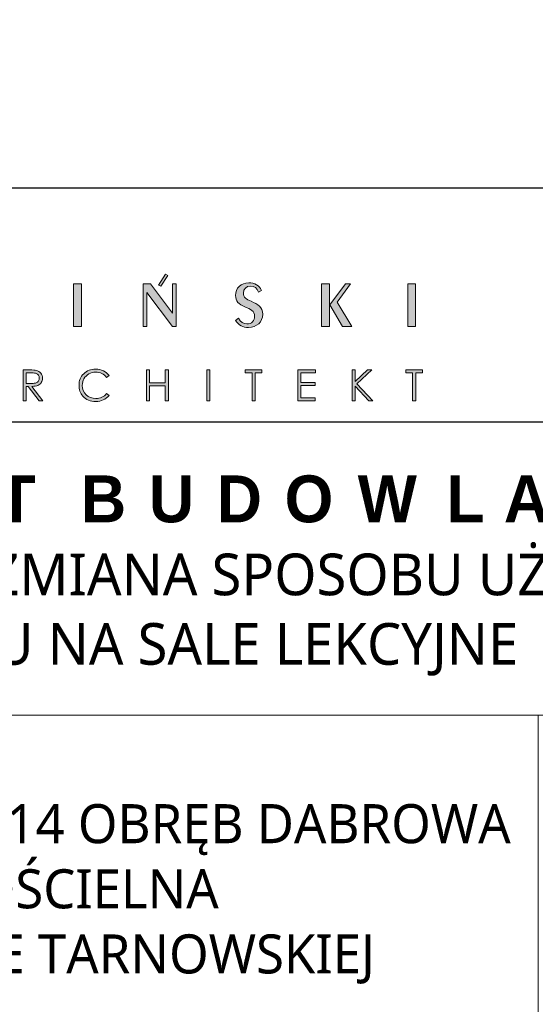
# Model space of a CAD drawing. Header units: millimetres. Extents: x -221 to 149158, y -114258 to 0.
# Tile 214 of 219: x 116994 to 117390, y -55390 to -54634. Entities that reach past the tile are written whole.
import ezdxf

# ---------------------------------------------------------------- set-up
doc = ezdxf.new("R2010")
doc.units = ezdxf.units.MM
doc.layers.get('0').update_dxf_attribs({"lineweight": 0})
doc.layers.add('A-przekrycieram.ART', color=7, linetype='Continuous', lineweight=0, true_color=0xffffff)
doc.layers.add('opis..KF', color=250, linetype='Continuous', lineweight=15)
doc.styles.add('ARCH', font='segoeuil.ttf')

# ---------------------------------------------------------------- blocks, each defined once
blk = doc.blocks.new('*U1674')
at = {"layer": 'A-przekrycieram.ART'}
h = blk.add_hatch(color=256, dxfattribs=at)
h.dxf.hatch_style = 1
h.paths.add_polyline_path([(0, 4200), (5940, 4200), (5940, 0), (0, 0)])
h.paths.add_polyline_path([(200, 4100), (5840, 4100), (5840, 100), (200, 100)], flags=16)
blk = doc.blocks.new('A$C3E4B4AA6')
at = {"layer": 'opis..KF', "lineweight": 0}
h = blk.add_hatch(color=256, dxfattribs=at)
h.dxf.hatch_style = 1
edge = h.paths.add_edge_path()
edge.add_spline(control_points=[(450.52, 40.88), (450.52, 40.88), (450.52, 59.11), (450.52, 59.11), (450.52, 59.11), (450.52, 59.11), (448.89, 59.11), (448.89, 59.11), (448.89, 59.11), (448.89, 59.11), (448.89, 46.51), (448.89, 46.51), (448.89, 46.51), (448.89, 46.51), (439.46, 59.11), (439.46, 59.11), (439.46, 59.11), (439.46, 59.11), (436.36, 59.11), (436.36, 59.11), (436.36, 59.11), (436.36, 59.11), (436.36, 40.88), (436.36, 40.88), (436.36, 40.88), (436.36, 40.88), (437.97, 40.88), (437.97, 40.88), (437.97, 40.88), (437.97, 40.88), (437.97, 55.4), (437.97, 55.4), (437.97, 55.4), (437.97, 55.4), (448.89, 40.88), (448.89, 40.88), (448.89, 40.88), (448.89, 40.88), (450.52, 40.88), (450.52, 40.88)], knot_values=[0, 0, 0, 0, 0.090909, 0.090909, 0.090909, 0.091009, 0.181818, 0.181818, 0.181818, 0.181918, 0.272727, 0.272727, 0.272727, 0.272827, 0.363636, 0.363636, 0.363636, 0.363736, 0.454545, 0.454545, 0.454545, 0.454645, 0.545455, 0.545455, 0.545455, 0.545555, 0.636364, 0.636364, 0.636364, 0.636464, 0.727273, 0.727273, 0.727273, 0.727373, 0.818182, 0.818182, 0.818182, 0.818282, 1, 1, 1, 1], degree=3, periodic=0)
edge = h.paths.add_edge_path()
edge.add_spline(control_points=[(443.87, 58.02), (443.87, 58.02), (446.85, 62.62), (446.85, 62.62), (446.85, 62.62), (446.85, 62.62), (445.89, 63.1), (445.89, 63.1), (445.89, 63.1), (445.89, 63.1), (442.91, 58.5), (442.91, 58.5), (442.91, 58.5), (442.91, 58.5), (443.87, 58.02), (443.87, 58.02)], knot_values=[0, 0, 0, 0, 0.2, 0.2, 0.2, 0.2001, 0.4, 0.4, 0.4, 0.4001, 0.6, 0.6, 0.6, 0.6001, 1, 1, 1, 1], degree=3, periodic=0)
h = blk.add_hatch(color=256, dxfattribs=at)
h.dxf.hatch_style = 1
edge = h.paths.add_edge_path()
edge.add_spline(control_points=[(410.03, 40.88), (410.03, 40.88), (410.03, 59.11), (410.03, 59.11), (410.03, 59.11), (410.03, 59.11), (406.69, 59.11), (406.69, 59.11), (406.69, 59.11), (406.69, 59.11), (406.69, 40.88), (406.69, 40.88), (406.69, 40.88), (406.69, 40.88), (410.03, 40.88), (410.03, 40.88)], knot_values=[0, 0, 0, 0, 0.2, 0.2, 0.2, 0.2001, 0.4, 0.4, 0.4, 0.4001, 0.6, 0.6, 0.6, 0.6001, 1, 1, 1, 1], degree=3, periodic=0)
h = blk.add_hatch(color=256, dxfattribs=at)
h.dxf.hatch_style = 1
edge = h.paths.add_edge_path()
edge.add_spline(control_points=[(487.4, 46.07), (487.4, 49.21), (485.45, 50.31), (482.45, 51.6), (482.45, 51.6), (480.41, 52.48), (479.16, 53.28), (479.16, 55.04), (479.16, 55.04), (479.16, 56.87), (480.41, 58.11), (482.16, 58.11), (482.16, 58.11), (483.79, 58.11), (485.04, 57.18), (485.67, 55.45), (485.67, 55.45), (485.67, 55.45), (486.86, 56.26), (486.86, 56.26), (486.86, 56.26), (485.94, 58.33), (483.99, 59.5), (481.48, 59.5), (481.48, 59.5), (478.07, 59.5), (475.8, 57.18), (475.8, 54.09), (475.8, 54.09), (475.8, 51.63), (477.12, 50.31), (479.82, 49.19), (479.82, 49.19), (482.28, 48.19), (483.96, 47.53), (483.96, 45.22), (483.96, 45.22), (483.96, 43.32), (482.65, 41.91), (480.68, 41.91), (480.68, 41.91), (479.29, 41.91), (477.95, 42.76), (477.12, 44.34), (477.12, 44.34), (477.12, 44.34), (475.78, 43.39), (475.78, 43.39), (475.78, 43.39), (477.12, 41.35), (478.9, 40.44), (481.38, 40.44), (481.38, 40.44), (484.84, 40.44), (487.4, 42.78), (487.4, 46.07)], knot_values=[0, 0, 0, 0, 0.066667, 0.066667, 0.066667, 0.066767, 0.133333, 0.133333, 0.133333, 0.133433, 0.2, 0.2, 0.2, 0.2001, 0.266667, 0.266667, 0.266667, 0.266767, 0.333333, 0.333333, 0.333333, 0.333433, 0.4, 0.4, 0.4, 0.4001, 0.466667, 0.466667, 0.466667, 0.466767, 0.533333, 0.533333, 0.533333, 0.533433, 0.6, 0.6, 0.6, 0.6001, 0.666667, 0.666667, 0.666667, 0.666767, 0.733333, 0.733333, 0.733333, 0.733433, 0.8, 0.8, 0.8, 0.8001, 0.866667, 0.866667, 0.866667, 0.866767, 1, 1, 1, 1], degree=3, periodic=0)
h = blk.add_hatch(color=256, dxfattribs=at)
h.dxf.hatch_style = 1
edge = h.paths.add_edge_path()
edge.add_spline(control_points=[(525.43, 40.88), (525.43, 40.88), (519.17, 51.29), (519.17, 51.29), (519.17, 51.29), (519.17, 51.29), (524.87, 59.11), (524.87, 59.11), (524.87, 59.11), (524.87, 59.11), (522.77, 59.11), (522.77, 59.11), (522.77, 59.11), (522.77, 59.11), (516.05, 50.02), (516.05, 50.02), (516.05, 50.02), (516.05, 50.02), (521.43, 40.88), (521.43, 40.88), (521.43, 40.88), (521.43, 40.88), (525.43, 40.88), (525.43, 40.88)], knot_values=[0, 0, 0, 0, 0.142857, 0.142857, 0.142857, 0.142957, 0.285714, 0.285714, 0.285714, 0.285814, 0.428571, 0.428571, 0.428571, 0.428671, 0.571429, 0.571429, 0.571429, 0.571529, 0.714286, 0.714286, 0.714286, 0.714386, 1, 1, 1, 1], degree=3, periodic=0)
edge = h.paths.add_edge_path()
edge.add_spline(control_points=[(515.85, 40.88), (515.85, 40.88), (515.85, 59.11), (515.85, 59.11), (515.85, 59.11), (515.85, 59.11), (512.47, 59.11), (512.47, 59.11), (512.47, 59.11), (512.47, 59.11), (512.47, 40.88), (512.47, 40.88), (512.47, 40.88), (512.47, 40.88), (515.85, 40.88), (515.85, 40.88)], knot_values=[0, 0, 0, 0, 0.2, 0.2, 0.2, 0.2001, 0.4, 0.4, 0.4, 0.4001, 0.6, 0.6, 0.6, 0.6001, 1, 1, 1, 1], degree=3, periodic=0)
h = blk.add_hatch(color=256, dxfattribs=at)
h.dxf.hatch_style = 1
edge = h.paths.add_edge_path()
edge.add_spline(control_points=[(552.64, 40.88), (552.64, 40.88), (552.64, 59.11), (552.64, 59.11), (552.64, 59.11), (552.64, 59.11), (549.3, 59.11), (549.3, 59.11), (549.3, 59.11), (549.3, 59.11), (549.3, 40.88), (549.3, 40.88), (549.3, 40.88), (549.3, 40.88), (552.64, 40.88), (552.64, 40.88)], knot_values=[0, 0, 0, 0, 0.2, 0.2, 0.2, 0.2001, 0.4, 0.4, 0.4, 0.4001, 0.6, 0.6, 0.6, 0.6001, 1, 1, 1, 1], degree=3, periodic=0)
h = blk.add_hatch(color=256, dxfattribs=at)
h.dxf.hatch_style = 1
edge = h.paths.add_edge_path()
edge.add_spline(control_points=[(385.19, 22.31), (385.19, 22.31), (387.81, 22.31), (387.81, 22.31), (387.81, 22.31), (389.27, 22.31), (390.26, 22.25), (390.78, 22.13), (390.78, 22.13), (391.56, 21.96), (392.19, 21.57), (392.68, 20.99), (392.68, 20.99), (393.17, 20.4), (393.42, 19.68), (393.42, 18.82), (393.42, 18.82), (393.42, 18.11), (393.25, 17.48), (392.91, 16.94), (392.91, 16.94), (392.58, 16.4), (392.09, 15.99), (391.47, 15.72), (391.47, 15.72), (390.84, 15.44), (389.98, 15.3), (388.87, 15.29), (388.87, 15.29), (388.87, 15.29), (393.6, 9.18), (393.6, 9.18), (393.6, 9.18), (393.6, 9.18), (391.99, 9.18), (391.99, 9.18), (391.99, 9.18), (391.99, 9.18), (387.26, 15.29), (387.26, 15.29), (387.26, 15.29), (387.26, 15.29), (386.51, 15.29), (386.51, 15.29), (386.51, 15.29), (386.51, 15.29), (386.51, 9.18), (386.51, 9.18), (386.51, 9.18), (386.51, 9.18), (385.19, 9.18), (385.19, 9.18), (385.19, 9.18), (385.19, 9.18), (385.19, 22.31), (385.19, 22.31)], knot_values=[0, 0, 0, 0, 0.066667, 0.066667, 0.066667, 0.066767, 0.133333, 0.133333, 0.133333, 0.133433, 0.2, 0.2, 0.2, 0.2001, 0.266667, 0.266667, 0.266667, 0.266767, 0.333333, 0.333333, 0.333333, 0.333433, 0.4, 0.4, 0.4, 0.4001, 0.466667, 0.466667, 0.466667, 0.466767, 0.533333, 0.533333, 0.533333, 0.533433, 0.6, 0.6, 0.6, 0.6001, 0.666667, 0.666667, 0.666667, 0.666767, 0.733333, 0.733333, 0.733333, 0.733433, 0.8, 0.8, 0.8, 0.8001, 0.866667, 0.866667, 0.866667, 0.866767, 1, 1, 1, 1], degree=3, periodic=0)
edge = h.paths.add_edge_path(flags=16)
edge.add_spline(control_points=[(386.51, 21.03), (386.51, 21.03), (386.51, 16.57), (386.51, 16.57), (386.51, 16.57), (386.51, 16.57), (388.77, 16.55), (388.77, 16.55), (388.77, 16.55), (389.65, 16.55), (390.3, 16.64), (390.72, 16.8), (390.72, 16.8), (391.14, 16.97), (391.47, 17.24), (391.71, 17.6), (391.71, 17.6), (391.94, 17.97), (392.06, 18.37), (392.06, 18.83), (392.06, 18.83), (392.06, 19.27), (391.94, 19.67), (391.7, 20.03), (391.7, 20.03), (391.47, 20.39), (391.15, 20.65), (390.76, 20.8), (390.76, 20.8), (390.38, 20.96), (389.73, 21.03), (388.83, 21.03), (388.83, 21.03), (388.83, 21.03), (386.51, 21.03), (386.51, 21.03)], knot_values=[0, 0, 0, 0, 0.1, 0.1, 0.1, 0.1001, 0.2, 0.2, 0.2, 0.2001, 0.3, 0.3, 0.3, 0.3001, 0.4, 0.4, 0.4, 0.4001, 0.5, 0.5, 0.5, 0.5001, 0.6, 0.6, 0.6, 0.6001, 0.7, 0.7, 0.7, 0.7001, 0.8, 0.8, 0.8, 0.8001, 1, 1, 1, 1], degree=3, periodic=0)
h = blk.add_hatch(color=256, dxfattribs=at)
h.dxf.hatch_style = 1
edge = h.paths.add_edge_path()
edge.add_spline(control_points=[(421.82, 19.89), (421.82, 19.89), (420.79, 19.09), (420.79, 19.09), (420.79, 19.09), (420.22, 19.84), (419.53, 20.4), (418.73, 20.79), (418.73, 20.79), (417.93, 21.17), (417.05, 21.36), (416.09, 21.36), (416.09, 21.36), (415.05, 21.36), (414.08, 21.11), (413.18, 20.61), (413.18, 20.61), (412.29, 20.1), (411.6, 19.43), (411.11, 18.58), (411.11, 18.58), (410.62, 17.73), (410.38, 16.78), (410.38, 15.72), (410.38, 15.72), (410.38, 14.12), (410.92, 12.78), (412.02, 11.71), (412.02, 11.71), (413.12, 10.64), (414.5, 10.1), (416.17, 10.1), (416.17, 10.1), (418.01, 10.1), (419.55, 10.82), (420.79, 12.26), (420.79, 12.26), (420.79, 12.26), (421.82, 11.47), (421.82, 11.47), (421.82, 11.47), (421.17, 10.64), (420.35, 9.99), (419.37, 9.54), (419.37, 9.54), (418.39, 9.08), (417.3, 8.86), (416.09, 8.86), (416.09, 8.86), (413.79, 8.86), (411.98, 9.62), (410.66, 11.15), (410.66, 11.15), (409.54, 12.44), (408.99, 14), (408.99, 15.82), (408.99, 15.82), (408.99, 17.74), (409.66, 19.36), (411.01, 20.67), (411.01, 20.67), (412.36, 21.99), (414.04, 22.64), (416.07, 22.64), (416.07, 22.64), (417.3, 22.64), (418.4, 22.4), (419.39, 21.92), (419.39, 21.92), (420.38, 21.43), (421.19, 20.76), (421.82, 19.89)], knot_values=[0, 0, 0, 0, 0.052632, 0.052632, 0.052632, 0.052732, 0.105263, 0.105263, 0.105263, 0.105363, 0.157895, 0.157895, 0.157895, 0.157995, 0.210526, 0.210526, 0.210526, 0.210626, 0.263158, 0.263158, 0.263158, 0.263258, 0.315789, 0.315789, 0.315789, 0.315889, 0.368421, 0.368421, 0.368421, 0.368521, 0.421053, 0.421053, 0.421053, 0.421153, 0.473684, 0.473684, 0.473684, 0.473784, 0.526316, 0.526316, 0.526316, 0.526416, 0.578947, 0.578947, 0.578947, 0.579047, 0.631579, 0.631579, 0.631579, 0.631679, 0.684211, 0.684211, 0.684211, 0.684311, 0.736842, 0.736842, 0.736842, 0.736942, 0.789474, 0.789474, 0.789474, 0.789574, 0.842105, 0.842105, 0.842105, 0.842205, 0.894737, 0.894737, 0.894737, 0.894837, 1, 1, 1, 1], degree=3, periodic=0)
h = blk.add_hatch(color=256, dxfattribs=at)
h.dxf.hatch_style = 1
edge = h.paths.add_edge_path()
edge.add_spline(control_points=[(437.81, 22.31), (437.81, 22.31), (439.13, 22.31), (439.13, 22.31), (439.13, 22.31), (439.13, 22.31), (439.13, 16.81), (439.13, 16.81), (439.13, 16.81), (439.13, 16.81), (445.82, 16.81), (445.82, 16.81), (445.82, 16.81), (445.82, 16.81), (445.82, 22.31), (445.82, 22.31), (445.82, 22.31), (445.82, 22.31), (447.13, 22.31), (447.13, 22.31), (447.13, 22.31), (447.13, 22.31), (447.13, 9.18), (447.13, 9.18), (447.13, 9.18), (447.13, 9.18), (445.82, 9.18), (445.82, 9.18), (445.82, 9.18), (445.82, 9.18), (445.82, 15.53), (445.82, 15.53), (445.82, 15.53), (445.82, 15.53), (439.13, 15.53), (439.13, 15.53), (439.13, 15.53), (439.13, 15.53), (439.13, 9.18), (439.13, 9.18), (439.13, 9.18), (439.13, 9.18), (437.81, 9.18), (437.81, 9.18), (437.81, 9.18), (437.81, 9.18), (437.81, 22.31), (437.81, 22.31)], knot_values=[0, 0, 0, 0, 0.076923, 0.076923, 0.076923, 0.077023, 0.153846, 0.153846, 0.153846, 0.153946, 0.230769, 0.230769, 0.230769, 0.230869, 0.307692, 0.307692, 0.307692, 0.307792, 0.384615, 0.384615, 0.384615, 0.384715, 0.461538, 0.461538, 0.461538, 0.461638, 0.538462, 0.538462, 0.538462, 0.538562, 0.615385, 0.615385, 0.615385, 0.615485, 0.692308, 0.692308, 0.692308, 0.692408, 0.769231, 0.769231, 0.769231, 0.769331, 0.846154, 0.846154, 0.846154, 0.846254, 1, 1, 1, 1], degree=3, periodic=0)
h = blk.add_hatch(color=256, dxfattribs=at)
h.dxf.hatch_style = 1
edge = h.paths.add_edge_path()
edge.add_spline(control_points=[(463.51, 22.31), (463.51, 22.31), (464.83, 22.31), (464.83, 22.31), (464.83, 22.31), (464.83, 22.31), (464.83, 9.18), (464.83, 9.18), (464.83, 9.18), (464.83, 9.18), (463.51, 9.18), (463.51, 9.18), (463.51, 9.18), (463.51, 9.18), (463.51, 22.31), (463.51, 22.31)], knot_values=[0, 0, 0, 0, 0.2, 0.2, 0.2, 0.2001, 0.4, 0.4, 0.4, 0.4001, 0.6, 0.6, 0.6, 0.6001, 1, 1, 1, 1], degree=3, periodic=0)
h = blk.add_hatch(color=256, dxfattribs=at)
h.dxf.hatch_style = 1
edge = h.paths.add_edge_path()
edge.add_spline(control_points=[(479.91, 21.03), (479.91, 21.03), (479.91, 22.31), (479.91, 22.31), (479.91, 22.31), (479.91, 22.31), (487.09, 22.31), (487.09, 22.31), (487.09, 22.31), (487.09, 22.31), (487.09, 21.03), (487.09, 21.03), (487.09, 21.03), (487.09, 21.03), (484.17, 21.03), (484.17, 21.03), (484.17, 21.03), (484.17, 21.03), (484.17, 9.18), (484.17, 9.18), (484.17, 9.18), (484.17, 9.18), (482.83, 9.18), (482.83, 9.18), (482.83, 9.18), (482.83, 9.18), (482.83, 21.03), (482.83, 21.03), (482.83, 21.03), (482.83, 21.03), (479.91, 21.03), (479.91, 21.03)], knot_values=[0, 0, 0, 0, 0.111111, 0.111111, 0.111111, 0.111211, 0.222222, 0.222222, 0.222222, 0.222322, 0.333333, 0.333333, 0.333333, 0.333433, 0.444444, 0.444444, 0.444444, 0.444544, 0.555556, 0.555556, 0.555556, 0.555656, 0.666667, 0.666667, 0.666667, 0.666767, 0.777778, 0.777778, 0.777778, 0.777878, 1, 1, 1, 1], degree=3, periodic=0)
h = blk.add_hatch(color=256, dxfattribs=at)
h.dxf.hatch_style = 1
edge = h.paths.add_edge_path()
edge.add_spline(control_points=[(502.38, 22.31), (502.38, 22.31), (509.9, 22.31), (509.9, 22.31), (509.9, 22.31), (509.9, 22.31), (509.9, 21.03), (509.9, 21.03), (509.9, 21.03), (509.9, 21.03), (503.7, 21.03), (503.7, 21.03), (503.7, 21.03), (503.7, 21.03), (503.7, 16.92), (503.7, 16.92), (503.7, 16.92), (503.7, 16.92), (509.84, 16.92), (509.84, 16.92), (509.84, 16.92), (509.84, 16.92), (509.84, 15.64), (509.84, 15.64), (509.84, 15.64), (509.84, 15.64), (503.7, 15.64), (503.7, 15.64), (503.7, 15.64), (503.7, 15.64), (503.7, 10.46), (503.7, 10.46), (503.7, 10.46), (503.7, 10.46), (509.84, 10.46), (509.84, 10.46), (509.84, 10.46), (509.84, 10.46), (509.84, 9.18), (509.84, 9.18), (509.84, 9.18), (509.84, 9.18), (502.38, 9.18), (502.38, 9.18), (502.38, 9.18), (502.38, 9.18), (502.38, 22.31), (502.38, 22.31)], knot_values=[0, 0, 0, 0, 0.076923, 0.076923, 0.076923, 0.077023, 0.153846, 0.153846, 0.153846, 0.153946, 0.230769, 0.230769, 0.230769, 0.230869, 0.307692, 0.307692, 0.307692, 0.307792, 0.384615, 0.384615, 0.384615, 0.384715, 0.461538, 0.461538, 0.461538, 0.461638, 0.538462, 0.538462, 0.538462, 0.538562, 0.615385, 0.615385, 0.615385, 0.615485, 0.692308, 0.692308, 0.692308, 0.692408, 0.769231, 0.769231, 0.769231, 0.769331, 0.846154, 0.846154, 0.846154, 0.846254, 1, 1, 1, 1], degree=3, periodic=0)
h = blk.add_hatch(color=256, dxfattribs=at)
h.dxf.hatch_style = 1
edge = h.paths.add_edge_path()
edge.add_spline(control_points=[(525.54, 22.31), (525.54, 22.31), (526.88, 22.31), (526.88, 22.31), (526.88, 22.31), (526.88, 22.31), (526.88, 17.39), (526.88, 17.39), (526.88, 17.39), (526.88, 17.39), (532.14, 22.31), (532.14, 22.31), (532.14, 22.31), (532.14, 22.31), (533.91, 22.31), (533.91, 22.31), (533.91, 22.31), (533.91, 22.31), (527.58, 16.42), (527.58, 16.42), (527.58, 16.42), (527.58, 16.42), (534.4, 9.18), (534.4, 9.18), (534.4, 9.18), (534.4, 9.18), (532.65, 9.18), (532.65, 9.18), (532.65, 9.18), (532.65, 9.18), (526.88, 15.32), (526.88, 15.32), (526.88, 15.32), (526.88, 15.32), (526.88, 9.18), (526.88, 9.18), (526.88, 9.18), (526.88, 9.18), (525.54, 9.18), (525.54, 9.18), (525.54, 9.18), (525.54, 9.18), (525.54, 22.31), (525.54, 22.31)], knot_values=[0, 0, 0, 0, 0.083333, 0.083333, 0.083333, 0.083433, 0.166667, 0.166667, 0.166667, 0.166767, 0.25, 0.25, 0.25, 0.2501, 0.333333, 0.333333, 0.333333, 0.333433, 0.416667, 0.416667, 0.416667, 0.416767, 0.5, 0.5, 0.5, 0.5001, 0.583333, 0.583333, 0.583333, 0.583433, 0.666667, 0.666667, 0.666667, 0.666767, 0.75, 0.75, 0.75, 0.7501, 0.833333, 0.833333, 0.833333, 0.833433, 1, 1, 1, 1], degree=3, periodic=0)
h = blk.add_hatch(color=256, dxfattribs=at)
h.dxf.hatch_style = 1
edge = h.paths.add_edge_path()
edge.add_spline(control_points=[(548.42, 21.03), (548.42, 21.03), (548.42, 22.31), (548.42, 22.31), (548.42, 22.31), (548.42, 22.31), (555.61, 22.31), (555.61, 22.31), (555.61, 22.31), (555.61, 22.31), (555.61, 21.03), (555.61, 21.03), (555.61, 21.03), (555.61, 21.03), (552.68, 21.03), (552.68, 21.03), (552.68, 21.03), (552.68, 21.03), (552.68, 9.18), (552.68, 9.18), (552.68, 9.18), (552.68, 9.18), (551.35, 9.18), (551.35, 9.18), (551.35, 9.18), (551.35, 9.18), (551.35, 21.03), (551.35, 21.03), (551.35, 21.03), (551.35, 21.03), (548.42, 21.03), (548.42, 21.03)], knot_values=[0, 0, 0, 0, 0.111111, 0.111111, 0.111111, 0.111211, 0.222222, 0.222222, 0.222222, 0.222322, 0.333333, 0.333333, 0.333333, 0.333433, 0.444444, 0.444444, 0.444444, 0.444544, 0.555556, 0.555556, 0.555556, 0.555656, 0.666667, 0.666667, 0.666667, 0.666767, 0.777778, 0.777778, 0.777778, 0.777878, 1, 1, 1, 1], degree=3, periodic=0)
at = {"layer": 'opis..KF', "lineweight": 30}
blk.add_lwpolyline([(0, 100), (933, 100), (933, 0), (0, 0)], close=True, dxfattribs=at)
at = {"layer": 'opis..KF', "lineweight": 0}
for points, knots in [([(443.87, 58.02), (443.87, 58.02), (446.85, 62.62), (446.85, 62.62), (446.85, 62.62), (446.85, 62.62), (445.89, 63.1), (445.89, 63.1), (445.89, 63.1), (445.89, 63.1), (442.91, 58.5), (442.91, 58.5), (442.91, 58.5), (442.91, 58.5), (443.87, 58.02), (443.87, 58.02)], [0, 0, 0, 0, 0.2, 0.2, 0.2, 0.2, 0.4, 0.4, 0.4, 0.4, 0.6, 0.6, 0.6, 0.6, 1, 1, 1, 1]), ([(410.03, 40.88), (410.03, 40.88), (410.03, 59.11), (410.03, 59.11), (410.03, 59.11), (410.03, 59.11), (406.69, 59.11), (406.69, 59.11), (406.69, 59.11), (406.69, 59.11), (406.69, 40.88), (406.69, 40.88), (406.69, 40.88), (406.69, 40.88), (410.03, 40.88), (410.03, 40.88)], [0, 0, 0, 0, 0.2, 0.2, 0.2, 0.2, 0.4, 0.4, 0.4, 0.4, 0.6, 0.6, 0.6, 0.6, 1, 1, 1, 1]), ([(450.52, 40.88), (450.52, 40.88), (450.52, 59.11), (450.52, 59.11), (450.52, 59.11), (450.52, 59.11), (448.89, 59.11), (448.89, 59.11), (448.89, 59.11), (448.89, 59.11), (448.89, 46.51), (448.89, 46.51), (448.89, 46.51), (448.89, 46.51), (439.46, 59.11), (439.46, 59.11), (439.46, 59.11), (439.46, 59.11), (436.36, 59.11), (436.36, 59.11), (436.36, 59.11), (436.36, 59.11), (436.36, 40.88), (436.36, 40.88), (436.36, 40.88), (436.36, 40.88), (437.97, 40.88), (437.97, 40.88), (437.97, 40.88), (437.97, 40.88), (437.97, 55.4), (437.97, 55.4), (437.97, 55.4), (437.97, 55.4), (448.89, 40.88), (448.89, 40.88), (448.89, 40.88), (448.89, 40.88), (450.52, 40.88), (450.52, 40.88)], [0, 0, 0, 0, 0.090909, 0.090909, 0.090909, 0.090909, 0.181818, 0.181818, 0.181818, 0.181818, 0.272727, 0.272727, 0.272727, 0.272727, 0.363636, 0.363636, 0.363636, 0.363636, 0.454545, 0.454545, 0.454545, 0.454545, 0.545455, 0.545455, 0.545455, 0.545455, 0.636364, 0.636364, 0.636364, 0.636364, 0.727273, 0.727273, 0.727273, 0.727273, 0.818182, 0.818182, 0.818182, 0.818182, 1, 1, 1, 1]), ([(487.4, 46.07), (487.4, 49.21), (485.45, 50.31), (482.45, 51.6), (482.45, 51.6), (480.41, 52.48), (479.16, 53.28), (479.16, 55.04), (479.16, 55.04), (479.16, 56.87), (480.41, 58.11), (482.16, 58.11), (482.16, 58.11), (483.79, 58.11), (485.04, 57.18), (485.67, 55.45), (485.67, 55.45), (485.67, 55.45), (486.86, 56.26), (486.86, 56.26), (486.86, 56.26), (485.94, 58.33), (483.99, 59.5), (481.48, 59.5), (481.48, 59.5), (478.07, 59.5), (475.8, 57.18), (475.8, 54.09), (475.8, 54.09), (475.8, 51.63), (477.12, 50.31), (479.82, 49.19), (479.82, 49.19), (482.28, 48.19), (483.96, 47.53), (483.96, 45.22), (483.96, 45.22), (483.96, 43.32), (482.65, 41.91), (480.68, 41.91), (480.68, 41.91), (479.29, 41.91), (477.95, 42.76), (477.12, 44.34), (477.12, 44.34), (477.12, 44.34), (475.78, 43.39), (475.78, 43.39), (475.78, 43.39), (477.12, 41.35), (478.9, 40.44), (481.38, 40.44), (481.38, 40.44), (484.84, 40.44), (487.4, 42.78), (487.4, 46.07)], [0, 0, 0, 0, 0.066667, 0.066667, 0.066667, 0.066667, 0.133333, 0.133333, 0.133333, 0.133333, 0.2, 0.2, 0.2, 0.2, 0.266667, 0.266667, 0.266667, 0.266667, 0.333333, 0.333333, 0.333333, 0.333333, 0.4, 0.4, 0.4, 0.4, 0.466667, 0.466667, 0.466667, 0.466667, 0.533333, 0.533333, 0.533333, 0.533333, 0.6, 0.6, 0.6, 0.6, 0.666667, 0.666667, 0.666667, 0.666667, 0.733333, 0.733333, 0.733333, 0.733333, 0.8, 0.8, 0.8, 0.8, 0.866667, 0.866667, 0.866667, 0.866667, 1, 1, 1, 1]), ([(515.85, 40.88), (515.85, 40.88), (515.85, 59.11), (515.85, 59.11), (515.85, 59.11), (515.85, 59.11), (512.47, 59.11), (512.47, 59.11), (512.47, 59.11), (512.47, 59.11), (512.47, 40.88), (512.47, 40.88), (512.47, 40.88), (512.47, 40.88), (515.85, 40.88), (515.85, 40.88)], [0, 0, 0, 0, 0.2, 0.2, 0.2, 0.2, 0.4, 0.4, 0.4, 0.4, 0.6, 0.6, 0.6, 0.6, 1, 1, 1, 1]), ([(525.43, 40.88), (525.43, 40.88), (519.17, 51.29), (519.17, 51.29), (519.17, 51.29), (519.17, 51.29), (524.87, 59.11), (524.87, 59.11), (524.87, 59.11), (524.87, 59.11), (522.77, 59.11), (522.77, 59.11), (522.77, 59.11), (522.77, 59.11), (516.05, 50.02), (516.05, 50.02), (516.05, 50.02), (516.05, 50.02), (521.43, 40.88), (521.43, 40.88), (521.43, 40.88), (521.43, 40.88), (525.43, 40.88), (525.43, 40.88)], [0, 0, 0, 0, 0.142857, 0.142857, 0.142857, 0.142857, 0.285714, 0.285714, 0.285714, 0.285714, 0.428571, 0.428571, 0.428571, 0.428571, 0.571429, 0.571429, 0.571429, 0.571429, 0.714286, 0.714286, 0.714286, 0.714286, 1, 1, 1, 1]), ([(552.64, 40.88), (552.64, 40.88), (552.64, 59.11), (552.64, 59.11), (552.64, 59.11), (552.64, 59.11), (549.3, 59.11), (549.3, 59.11), (549.3, 59.11), (549.3, 59.11), (549.3, 40.88), (549.3, 40.88), (549.3, 40.88), (549.3, 40.88), (552.64, 40.88), (552.64, 40.88)], [0, 0, 0, 0, 0.2, 0.2, 0.2, 0.2, 0.4, 0.4, 0.4, 0.4, 0.6, 0.6, 0.6, 0.6, 1, 1, 1, 1]), ([(385.19, 22.31), (385.19, 22.31), (387.81, 22.31), (387.81, 22.31), (387.81, 22.31), (389.27, 22.31), (390.26, 22.25), (390.78, 22.13), (390.78, 22.13), (391.56, 21.96), (392.19, 21.57), (392.68, 20.99), (392.68, 20.99), (393.17, 20.4), (393.42, 19.68), (393.42, 18.82), (393.42, 18.82), (393.42, 18.11), (393.25, 17.48), (392.91, 16.94), (392.91, 16.94), (392.58, 16.4), (392.09, 15.99), (391.47, 15.72), (391.47, 15.72), (390.84, 15.44), (389.98, 15.3), (388.87, 15.29), (388.87, 15.29), (388.87, 15.29), (393.6, 9.18), (393.6, 9.18), (393.6, 9.18), (393.6, 9.18), (391.99, 9.18), (391.99, 9.18), (391.99, 9.18), (391.99, 9.18), (387.26, 15.29), (387.26, 15.29), (387.26, 15.29), (387.26, 15.29), (386.51, 15.29), (386.51, 15.29), (386.51, 15.29), (386.51, 15.29), (386.51, 9.18), (386.51, 9.18), (386.51, 9.18), (386.51, 9.18), (385.19, 9.18), (385.19, 9.18), (385.19, 9.18), (385.19, 9.18), (385.19, 22.31), (385.19, 22.31)], [0, 0, 0, 0, 0.066667, 0.066667, 0.066667, 0.066667, 0.133333, 0.133333, 0.133333, 0.133333, 0.2, 0.2, 0.2, 0.2, 0.266667, 0.266667, 0.266667, 0.266667, 0.333333, 0.333333, 0.333333, 0.333333, 0.4, 0.4, 0.4, 0.4, 0.466667, 0.466667, 0.466667, 0.466667, 0.533333, 0.533333, 0.533333, 0.533333, 0.6, 0.6, 0.6, 0.6, 0.666667, 0.666667, 0.666667, 0.666667, 0.733333, 0.733333, 0.733333, 0.733333, 0.8, 0.8, 0.8, 0.8, 0.866667, 0.866667, 0.866667, 0.866667, 1, 1, 1, 1]), ([(386.51, 21.03), (386.51, 21.03), (386.51, 16.57), (386.51, 16.57), (386.51, 16.57), (386.51, 16.57), (388.77, 16.55), (388.77, 16.55), (388.77, 16.55), (389.65, 16.55), (390.3, 16.64), (390.72, 16.8), (390.72, 16.8), (391.14, 16.97), (391.47, 17.24), (391.71, 17.6), (391.71, 17.6), (391.94, 17.97), (392.06, 18.37), (392.06, 18.83), (392.06, 18.83), (392.06, 19.27), (391.94, 19.67), (391.7, 20.03), (391.7, 20.03), (391.47, 20.39), (391.15, 20.65), (390.76, 20.8), (390.76, 20.8), (390.38, 20.96), (389.73, 21.03), (388.83, 21.03), (388.83, 21.03), (388.83, 21.03), (386.51, 21.03), (386.51, 21.03)], [0, 0, 0, 0, 0.1, 0.1, 0.1, 0.1, 0.2, 0.2, 0.2, 0.2, 0.3, 0.3, 0.3, 0.3, 0.4, 0.4, 0.4, 0.4, 0.5, 0.5, 0.5, 0.5, 0.6, 0.6, 0.6, 0.6, 0.7, 0.7, 0.7, 0.7, 0.8, 0.8, 0.8, 0.8, 1, 1, 1, 1]), ([(421.82, 19.89), (421.82, 19.89), (420.79, 19.09), (420.79, 19.09), (420.79, 19.09), (420.22, 19.84), (419.53, 20.4), (418.73, 20.79), (418.73, 20.79), (417.93, 21.17), (417.05, 21.36), (416.09, 21.36), (416.09, 21.36), (415.05, 21.36), (414.08, 21.11), (413.18, 20.61), (413.18, 20.61), (412.29, 20.1), (411.6, 19.43), (411.11, 18.58), (411.11, 18.58), (410.62, 17.73), (410.38, 16.78), (410.38, 15.72), (410.38, 15.72), (410.38, 14.12), (410.92, 12.78), (412.02, 11.71), (412.02, 11.71), (413.12, 10.64), (414.5, 10.1), (416.17, 10.1), (416.17, 10.1), (418.01, 10.1), (419.55, 10.82), (420.79, 12.26), (420.79, 12.26), (420.79, 12.26), (421.82, 11.47), (421.82, 11.47), (421.82, 11.47), (421.17, 10.64), (420.35, 9.99), (419.37, 9.54), (419.37, 9.54), (418.39, 9.08), (417.3, 8.86), (416.09, 8.86), (416.09, 8.86), (413.79, 8.86), (411.98, 9.62), (410.66, 11.15), (410.66, 11.15), (409.54, 12.44), (408.99, 14), (408.99, 15.82), (408.99, 15.82), (408.99, 17.74), (409.66, 19.36), (411.01, 20.67), (411.01, 20.67), (412.36, 21.99), (414.04, 22.64), (416.07, 22.64), (416.07, 22.64), (417.3, 22.64), (418.4, 22.4), (419.39, 21.92), (419.39, 21.92), (420.38, 21.43), (421.19, 20.76), (421.82, 19.89)], [0, 0, 0, 0, 0.052632, 0.052632, 0.052632, 0.052632, 0.105263, 0.105263, 0.105263, 0.105263, 0.157895, 0.157895, 0.157895, 0.157895, 0.210526, 0.210526, 0.210526, 0.210526, 0.263158, 0.263158, 0.263158, 0.263158, 0.315789, 0.315789, 0.315789, 0.315789, 0.368421, 0.368421, 0.368421, 0.368421, 0.421053, 0.421053, 0.421053, 0.421053, 0.473684, 0.473684, 0.473684, 0.473684, 0.526316, 0.526316, 0.526316, 0.526316, 0.578947, 0.578947, 0.578947, 0.578947, 0.631579, 0.631579, 0.631579, 0.631579, 0.684211, 0.684211, 0.684211, 0.684211, 0.736842, 0.736842, 0.736842, 0.736842, 0.789474, 0.789474, 0.789474, 0.789474, 0.842105, 0.842105, 0.842105, 0.842105, 0.894737, 0.894737, 0.894737, 0.894737, 1, 1, 1, 1]), ([(437.81, 22.31), (437.81, 22.31), (439.13, 22.31), (439.13, 22.31), (439.13, 22.31), (439.13, 22.31), (439.13, 16.81), (439.13, 16.81), (439.13, 16.81), (439.13, 16.81), (445.82, 16.81), (445.82, 16.81), (445.82, 16.81), (445.82, 16.81), (445.82, 22.31), (445.82, 22.31), (445.82, 22.31), (445.82, 22.31), (447.13, 22.31), (447.13, 22.31), (447.13, 22.31), (447.13, 22.31), (447.13, 9.18), (447.13, 9.18), (447.13, 9.18), (447.13, 9.18), (445.82, 9.18), (445.82, 9.18), (445.82, 9.18), (445.82, 9.18), (445.82, 15.53), (445.82, 15.53), (445.82, 15.53), (445.82, 15.53), (439.13, 15.53), (439.13, 15.53), (439.13, 15.53), (439.13, 15.53), (439.13, 9.18), (439.13, 9.18), (439.13, 9.18), (439.13, 9.18), (437.81, 9.18), (437.81, 9.18), (437.81, 9.18), (437.81, 9.18), (437.81, 22.31), (437.81, 22.31)], [0, 0, 0, 0, 0.076923, 0.076923, 0.076923, 0.076923, 0.153846, 0.153846, 0.153846, 0.153846, 0.230769, 0.230769, 0.230769, 0.230769, 0.307692, 0.307692, 0.307692, 0.307692, 0.384615, 0.384615, 0.384615, 0.384615, 0.461538, 0.461538, 0.461538, 0.461538, 0.538462, 0.538462, 0.538462, 0.538462, 0.615385, 0.615385, 0.615385, 0.615385, 0.692308, 0.692308, 0.692308, 0.692308, 0.769231, 0.769231, 0.769231, 0.769231, 0.846154, 0.846154, 0.846154, 0.846154, 1, 1, 1, 1]), ([(463.51, 22.31), (463.51, 22.31), (464.83, 22.31), (464.83, 22.31), (464.83, 22.31), (464.83, 22.31), (464.83, 9.18), (464.83, 9.18), (464.83, 9.18), (464.83, 9.18), (463.51, 9.18), (463.51, 9.18), (463.51, 9.18), (463.51, 9.18), (463.51, 22.31), (463.51, 22.31)], [0, 0, 0, 0, 0.2, 0.2, 0.2, 0.2, 0.4, 0.4, 0.4, 0.4, 0.6, 0.6, 0.6, 0.6, 1, 1, 1, 1]), ([(479.91, 21.03), (479.91, 21.03), (479.91, 22.31), (479.91, 22.31), (479.91, 22.31), (479.91, 22.31), (487.09, 22.31), (487.09, 22.31), (487.09, 22.31), (487.09, 22.31), (487.09, 21.03), (487.09, 21.03), (487.09, 21.03), (487.09, 21.03), (484.17, 21.03), (484.17, 21.03), (484.17, 21.03), (484.17, 21.03), (484.17, 9.18), (484.17, 9.18), (484.17, 9.18), (484.17, 9.18), (482.83, 9.18), (482.83, 9.18), (482.83, 9.18), (482.83, 9.18), (482.83, 21.03), (482.83, 21.03), (482.83, 21.03), (482.83, 21.03), (479.91, 21.03), (479.91, 21.03)], [0, 0, 0, 0, 0.111111, 0.111111, 0.111111, 0.111111, 0.222222, 0.222222, 0.222222, 0.222222, 0.333333, 0.333333, 0.333333, 0.333333, 0.444444, 0.444444, 0.444444, 0.444444, 0.555556, 0.555556, 0.555556, 0.555556, 0.666667, 0.666667, 0.666667, 0.666667, 0.777778, 0.777778, 0.777778, 0.777778, 1, 1, 1, 1]), ([(502.38, 22.31), (502.38, 22.31), (509.9, 22.31), (509.9, 22.31), (509.9, 22.31), (509.9, 22.31), (509.9, 21.03), (509.9, 21.03), (509.9, 21.03), (509.9, 21.03), (503.7, 21.03), (503.7, 21.03), (503.7, 21.03), (503.7, 21.03), (503.7, 16.92), (503.7, 16.92), (503.7, 16.92), (503.7, 16.92), (509.84, 16.92), (509.84, 16.92), (509.84, 16.92), (509.84, 16.92), (509.84, 15.64), (509.84, 15.64), (509.84, 15.64), (509.84, 15.64), (503.7, 15.64), (503.7, 15.64), (503.7, 15.64), (503.7, 15.64), (503.7, 10.46), (503.7, 10.46), (503.7, 10.46), (503.7, 10.46), (509.84, 10.46), (509.84, 10.46), (509.84, 10.46), (509.84, 10.46), (509.84, 9.18), (509.84, 9.18), (509.84, 9.18), (509.84, 9.18), (502.38, 9.18), (502.38, 9.18), (502.38, 9.18), (502.38, 9.18), (502.38, 22.31), (502.38, 22.31)], [0, 0, 0, 0, 0.076923, 0.076923, 0.076923, 0.076923, 0.153846, 0.153846, 0.153846, 0.153846, 0.230769, 0.230769, 0.230769, 0.230769, 0.307692, 0.307692, 0.307692, 0.307692, 0.384615, 0.384615, 0.384615, 0.384615, 0.461538, 0.461538, 0.461538, 0.461538, 0.538462, 0.538462, 0.538462, 0.538462, 0.615385, 0.615385, 0.615385, 0.615385, 0.692308, 0.692308, 0.692308, 0.692308, 0.769231, 0.769231, 0.769231, 0.769231, 0.846154, 0.846154, 0.846154, 0.846154, 1, 1, 1, 1]), ([(525.54, 22.31), (525.54, 22.31), (526.88, 22.31), (526.88, 22.31), (526.88, 22.31), (526.88, 22.31), (526.88, 17.39), (526.88, 17.39), (526.88, 17.39), (526.88, 17.39), (532.14, 22.31), (532.14, 22.31), (532.14, 22.31), (532.14, 22.31), (533.91, 22.31), (533.91, 22.31), (533.91, 22.31), (533.91, 22.31), (527.58, 16.42), (527.58, 16.42), (527.58, 16.42), (527.58, 16.42), (534.4, 9.18), (534.4, 9.18), (534.4, 9.18), (534.4, 9.18), (532.65, 9.18), (532.65, 9.18), (532.65, 9.18), (532.65, 9.18), (526.88, 15.32), (526.88, 15.32), (526.88, 15.32), (526.88, 15.32), (526.88, 9.18), (526.88, 9.18), (526.88, 9.18), (526.88, 9.18), (525.54, 9.18), (525.54, 9.18), (525.54, 9.18), (525.54, 9.18), (525.54, 22.31), (525.54, 22.31)], [0, 0, 0, 0, 0.083333, 0.083333, 0.083333, 0.083333, 0.166667, 0.166667, 0.166667, 0.166667, 0.25, 0.25, 0.25, 0.25, 0.333333, 0.333333, 0.333333, 0.333333, 0.416667, 0.416667, 0.416667, 0.416667, 0.5, 0.5, 0.5, 0.5, 0.583333, 0.583333, 0.583333, 0.583333, 0.666667, 0.666667, 0.666667, 0.666667, 0.75, 0.75, 0.75, 0.75, 0.833333, 0.833333, 0.833333, 0.833333, 1, 1, 1, 1]), ([(548.42, 21.03), (548.42, 21.03), (548.42, 22.31), (548.42, 22.31), (548.42, 22.31), (548.42, 22.31), (555.61, 22.31), (555.61, 22.31), (555.61, 22.31), (555.61, 22.31), (555.61, 21.03), (555.61, 21.03), (555.61, 21.03), (555.61, 21.03), (552.68, 21.03), (552.68, 21.03), (552.68, 21.03), (552.68, 21.03), (552.68, 9.18), (552.68, 9.18), (552.68, 9.18), (552.68, 9.18), (551.35, 9.18), (551.35, 9.18), (551.35, 9.18), (551.35, 9.18), (551.35, 21.03), (551.35, 21.03), (551.35, 21.03), (551.35, 21.03), (548.42, 21.03), (548.42, 21.03)], [0, 0, 0, 0, 0.111111, 0.111111, 0.111111, 0.111111, 0.222222, 0.222222, 0.222222, 0.222222, 0.333333, 0.333333, 0.333333, 0.333333, 0.444444, 0.444444, 0.444444, 0.444444, 0.555556, 0.555556, 0.555556, 0.555556, 0.666667, 0.666667, 0.666667, 0.666667, 0.777778, 0.777778, 0.777778, 0.777778, 1, 1, 1, 1])]:
    blk.add_open_spline(points, degree=3, knots=knots, dxfattribs=at)

msp = doc.modelspace()

# ---------------------------------------------------------------- linework, layer by layer
at = {"layer": 'opis..KF'}
for points in [[(117984.86, -54943.26), (116303.74, -54943.26), (116303.74, -55168.26), (117984.86, -55168.26)], [(116609.74, -55168.26), (117392.74, -55168.26), (117392.74, -55429.26), (116609.74, -55429.26)]]:
    msp.add_lwpolyline(points, close=True, dxfattribs=at)

# ---------------------------------------------------------------- block references
at = {"xscale": 2, "yscale": 2, "zscale": 2}
msp.add_blockref('*U1674', (106304.86, -56225.76), dxfattribs=at)
at = {"layer": 'opis..KF', "xscale": 1.8, "yscale": 1.8, "zscale": 1.8}
msp.add_blockref('A$C3E4B4AA6', (116303.74, -54943.26), dxfattribs=at)

# ---------------------------------------------------------------- texts
at = {"layer": 'opis..KF', "attachment_point": 5, "style": 'ARCH'}
for s, insert, char_height, width in [('\\A1;{\\fCentury Gothic|b1|i0|c238|p34;\\T1.5;PROJEKT BUDOWLANY\\P\\fSegoe UI Light|b0|i0|c238|p34;\\H0.88889x;\\T1;PRZEBUDOWA ORAZ ZMIANA SPOSOBU UŻYTKOWANIA \\PSTRYCHU NA SALE LEKCYJNE}', (117099.52, -55061.04), 36, 1819.3166), ('\\A1;DZ. NR 799/6, 799/14 OBRĘB DABROWA\\PUL. KOŚCIELNA \\PW DĄBROWIE TARNOWSKIEJ', (117006.95, -55306.12), 30, 1827.2551)]:
    msp.add_mtext(s, dxfattribs=dict(at, insert=insert, char_height=char_height, width=width))

doc.saveas('drawing.dxf')
